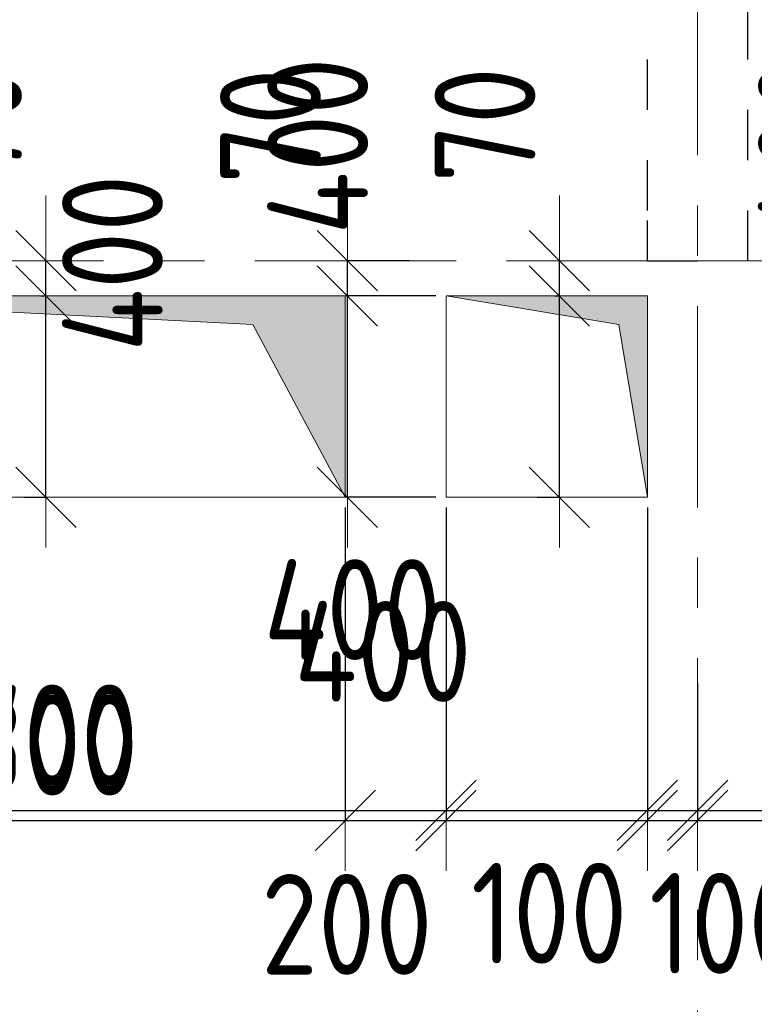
# Model space of a CAD drawing. Header units: metres. Extents: x -38 to 97, y -15 to 21.
# Tile 42 of 139: x 31.2 to 32.66, y 7.52 to 9.48. Entities that reach past the tile are written whole.
import ezdxf

# ---------------------------------------------------------------- set-up
doc = ezdxf.new("R2010")
doc.units = ezdxf.units.M
doc.header["$PDMODE"] = 65
for name, pattern in [('______11', [0.5, 0.4, -0.05, 0, -0.05]), ('______2', [0.054, 0.04, -0.014]), ('______5', [1.1, 0.8, -0.1, 0.1, -0.1])]:
    doc.linetypes.add(name, pattern=pattern)
for name, color, linetype, lineweight in [('XR$2$Осевая линия (1)', 7, '______5', 13), ('XR$3$Перекрытие (1)', 7, 'Continuous', 35), ('XR$4$Размерная линия (1)', 7, 'Continuous', 13), ('XR$5$Размерная линия (1)', 7, 'Continuous', 13)]:
    doc.layers.add(name, color=color, linetype=linetype, lineweight=lineweight)
doc.layers.add('XR$3$Макрос проема_ отверстия', color=7, linetype='Continuous', lineweight=13, true_color=0x2d2d2d)
doc.layers.add('XR$7$Стена_ бетон несущ.', color=7, linetype='Continuous', lineweight=70, true_color=0xb4b496)
doc.styles.add('ISOCPEUR', font='txt')
doc.dimstyles.new('DIMSTYLE_3', dxfattribs={"dimtxt": 0.2, "dimasz": 0.2, "dimexe": 0, "dimexo": 0, "dimgap": 0.1, "dimtad": 2, "dimdec": 0, "dimlfac": 1000, "dimrnd": 5, "dimzin": 12, "dimdsep": 46, "dimtxsty": 'ISOCPEUR', "dimblk1": 'ALL_ML_STRICH', "dimblk2": 'ALL_ML_STRICH', "dimsah": 1, "dimcen": 0, "dimclrd": 7, "dimclre": 256, "dimclrt": 7, "dimadec": 0, "dimazin": 0, "dimtfac": 1, "dimtdec": 0, "dimtix": 1, "dimtmove": 2, "dimatfit": 3, "dimfxl": 0, "dimtzin": 0, "dimlwd": 0, "dimlwe": -3, "dimarcsym": 0})
doc.dimstyles.new('DIMSTYLE_6', dxfattribs={"dimtxt": 0.2, "dimasz": 0.2, "dimexe": 0, "dimexo": 0, "dimgap": 0.1, "dimtad": 2, "dimdec": 0, "dimlfac": 1000, "dimrnd": 5, "dimzin": 12, "dimdsep": 46, "dimtxsty": 'ISOCPEUR', "dimblk1": 'ALL_ML_STRICH', "dimblk2": 'ALL_ML_STRICH', "dimsah": 1, "dimcen": 0, "dimclrd": 7, "dimclre": 256, "dimclrt": 7, "dimadec": 0, "dimazin": 0, "dimtfac": 1, "dimtdec": 0, "dimtix": 1, "dimtmove": 2, "dimatfit": 3, "dimfxl": 0, "dimtvp": 1.2, "dimtzin": 0, "dimlwd": 0, "dimlwe": -3, "dimarcsym": 0})
doc.dimstyles.new('DIMSTYLE_7', dxfattribs={"dimtxt": 0.2, "dimasz": 0.2, "dimexe": 0, "dimexo": 0, "dimgap": 0.1, "dimtad": 0, "dimdec": 0, "dimlfac": 1000, "dimrnd": 5, "dimzin": 12, "dimdsep": 46, "dimtxsty": 'ISOCPEUR', "dimblk1": 'ALL_ML_STRICH', "dimblk2": 'ALL_ML_STRICH', "dimsah": 1, "dimcen": 0, "dimclrd": 7, "dimclre": 256, "dimclrt": 7, "dimadec": 0, "dimazin": 0, "dimtfac": 1, "dimtdec": 0, "dimtix": 1, "dimtmove": 2, "dimatfit": 3, "dimfxl": 0, "dimtvp": 1.2, "dimtzin": 0, "dimlwd": 0, "dimlwe": -3, "dimarcsym": 0})

# ---------------------------------------------------------------- blocks, each defined once
blk = doc.blocks.new('Отображение проема', base_point=(-1.1579, -49.3094))
at = {"layer": 'XR$3$Макрос проема_ отверстия', "true_color": 0x000000, "transparency": 33554687}
blk.add_hatch(color=18, dxfattribs=at).paths.add_polyline_path([(-1.1579, -50.1094), (-1.0448, -49.4225), (-0.3579, -49.3094), (-1.1579, -49.3094)])
at = {"layer": 'XR$3$Макрос проема_ отверстия', "transparency": 33554687}
for p, q in [((-1.1579, -50.1094), (-1.1579, -49.3094)), ((-1.1579, -49.3094), (-0.3579, -49.3094)), ((-1.0448, -49.4225), (-0.3579, -49.3094)), ((-1.1579, -50.1094), (-1.0448, -49.4225))]:
    blk.add_line(p, q, dxfattribs=at)
blk = doc.blocks.new('ALL_ML_STRICH')
at = {"color": 0, "linetype": 'ByBlock', "lineweight": -2}
for p, q in [((0, -0.5), (0, 0.5)), ((-0.3, -0.3), (0.3, 0.3)), ((-1, 0), (0.5, 0))]:
    blk.add_line(p, q, dxfattribs=at)
blk = doc.blocks.new('*D318')
at = {"layer": 'DEFPOINTS', "color": 7, "linetype": 'Continuous', "lineweight": 13, "transparency": 33554687}
for p in [(32.0501, 8.93), (31.8542, 8.53), (32.0501, 8.53)]:
    blk.add_point(p, dxfattribs=at)
at = {"layer": 'XR$4$Размерная линия (1)', "color": 9, "linetype": 'Continuous', "lineweight": -2, "true_color": 0xc7c7c7, "transparency": 33554687}
for p, q in [((32.0301, 8.93), (31.8542, 8.93)), ((32.0301, 8.53), (31.8542, 8.53))]:
    blk.add_line(p, q, dxfattribs=at)
at = {"layer": 'XR$4$Размерная линия (1)', "color": 7, "linetype": 'Continuous', "lineweight": -2, "transparency": 33554687}
blk.add_line((31.8542, 8.53), (31.8542, 8.93), dxfattribs=at)
at = {"layer": 'XR$4$Размерная линия (1)', "color": 7, "linetype": 'Continuous', "lineweight": 13, "transparency": 33554687, "xscale": 0.2, "yscale": 0.2, "zscale": 0.2}
for p, rotation in [((31.8542, 8.93), 90), ((31.8542, 8.53), 270)]:
    blk.add_blockref('ALL_ML_STRICH', p, dxfattribs=dict(at, rotation=rotation))
at = {"layer": 'XR$4$Размерная линия (1)', "color": 7, "linetype": 'Continuous', "lineweight": 13, "transparency": 33554687, "insert": (31.3875, 8.9952), "char_height": 0.2, "width": 0.5, "attachment_point": 5, "rotation": 90, "style": 'ISOCPEUR'}
blk.add_mtext('\\W0.83;\\A1;{400}', dxfattribs=at)
blk = doc.blocks.new('*D319')
at = {"layer": 'DEFPOINTS', "color": 7, "linetype": 'Continuous', "lineweight": 13, "transparency": 33554687}
for p in [(31.9975, 9), (31.8542, 8.93), (32.0501, 8.93)]:
    blk.add_point(p, dxfattribs=at)
at = {"layer": 'XR$4$Размерная линия (1)', "color": 9, "linetype": 'Continuous', "lineweight": -2, "true_color": 0xc7c7c7, "transparency": 33554687}
for p, q in [((31.9775, 9), (31.8542, 9)), ((32.0301, 8.93), (31.8542, 8.93))]:
    blk.add_line(p, q, dxfattribs=at)
at = {"layer": 'XR$4$Размерная линия (1)', "color": 7, "linetype": 'Continuous', "lineweight": -2, "transparency": 33554687}
blk.add_line((31.8542, 8.93), (31.8542, 9), dxfattribs=at)
at = {"layer": 'XR$4$Размерная линия (1)', "color": 7, "linetype": 'Continuous', "lineweight": 13, "transparency": 33554687, "xscale": 0.2, "yscale": 0.2, "zscale": 0.2}
for p, rotation in [((31.8542, 8.93), 270), ((31.8542, 9), 90)]:
    blk.add_blockref('ALL_ML_STRICH', p, dxfattribs=dict(at, rotation=rotation))
at = {"layer": 'XR$4$Размерная линия (1)', "color": 7, "linetype": 'Continuous', "lineweight": 13, "transparency": 33554687, "insert": (31.7013, 9.2677), "char_height": 0.2, "width": 0.333333, "attachment_point": 5, "rotation": 90, "style": 'ISOCPEUR'}
blk.add_mtext('\\W0.83;\\A1;{70}', dxfattribs=at)
blk = doc.blocks.new('*D323')
at = {"layer": 'DEFPOINTS', "color": 7, "linetype": 'Continuous', "lineweight": 13, "transparency": 33554687}
for p in [(30.35, 8.77), (32.0501, 8.5299), (30.35, 7.9077)]:
    blk.add_point(p, dxfattribs=at)
at = {"layer": 'XR$4$Размерная линия (1)', "color": 9, "linetype": 'Continuous', "lineweight": -2, "true_color": 0xc7c7c7, "transparency": 33554687}
for p, q in [((30.35, 8.75), (30.35, 7.9077)), ((32.0501, 8.5099), (32.0501, 7.9077))]:
    blk.add_line(p, q, dxfattribs=at)
at = {"layer": 'XR$4$Размерная линия (1)', "color": 7, "linetype": 'Continuous', "lineweight": -2, "transparency": 33554687}
blk.add_line((30.35, 7.9077), (32.0501, 7.9077), dxfattribs=at)
at = {"layer": 'XR$4$Размерная линия (1)', "color": 7, "linetype": 'Continuous', "lineweight": 13, "transparency": 33554687, "xscale": 0.2, "yscale": 0.2, "zscale": 0.2, "rotation": 180}
blk.add_blockref('ALL_ML_STRICH', (30.35, 7.9077), dxfattribs=at)
at = {"layer": 'XR$4$Размерная линия (1)', "color": 7, "linetype": 'Continuous', "lineweight": 13, "transparency": 33554687, "xscale": 0.2, "yscale": 0.2, "zscale": 0.2}
blk.add_blockref('ALL_ML_STRICH', (32.0501, 7.9077), dxfattribs=at)
at = {"layer": 'XR$4$Размерная линия (1)', "color": 7, "linetype": 'Continuous', "lineweight": 13, "transparency": 33554687, "insert": (31.225, 8.0577), "char_height": 0.2, "width": 0.666667, "attachment_point": 5, "style": 'ISOCPEUR'}
blk.add_mtext('\\W0.83;\\A1;{1700}', dxfattribs=at)
blk = doc.blocks.new('*D324')
at = {"layer": 'DEFPOINTS', "color": 7, "linetype": 'Continuous', "lineweight": 13, "transparency": 33554687}
for p in [(32.0501, 8.5299), (32.4501, 8.53), (32.0501, 7.9077)]:
    blk.add_point(p, dxfattribs=at)
at = {"layer": 'XR$4$Размерная линия (1)', "color": 9, "linetype": 'Continuous', "lineweight": -2, "true_color": 0xc7c7c7, "transparency": 33554687}
for p, q in [((32.0501, 8.5099), (32.0501, 7.9077)), ((32.4501, 8.51), (32.4501, 7.9077))]:
    blk.add_line(p, q, dxfattribs=at)
at = {"layer": 'XR$4$Размерная линия (1)', "color": 7, "linetype": 'Continuous', "lineweight": -2, "transparency": 33554687}
blk.add_line((32.0501, 7.9077), (32.4501, 7.9077), dxfattribs=at)
at = {"layer": 'XR$4$Размерная линия (1)', "color": 7, "linetype": 'Continuous', "lineweight": 13, "transparency": 33554687, "xscale": 0.2, "yscale": 0.2, "zscale": 0.2, "rotation": 180}
blk.add_blockref('ALL_ML_STRICH', (32.0501, 7.9077), dxfattribs=at)
at = {"layer": 'XR$4$Размерная линия (1)', "color": 7, "linetype": 'Continuous', "lineweight": 13, "transparency": 33554687, "xscale": 0.2, "yscale": 0.2, "zscale": 0.2}
blk.add_blockref('ALL_ML_STRICH', (32.4501, 7.9077), dxfattribs=at)
at = {"layer": 'XR$4$Размерная линия (1)', "color": 7, "linetype": 'Continuous', "lineweight": 13, "transparency": 33554687, "insert": (31.8637, 8.3068), "char_height": 0.2, "width": 0.5, "attachment_point": 5, "style": 'ISOCPEUR'}
blk.add_mtext('\\W0.83;\\A1;{400}', dxfattribs=at)
blk = doc.blocks.new('*D325')
at = {"layer": 'DEFPOINTS', "color": 7, "linetype": 'Continuous', "lineweight": 13, "transparency": 33554687}
for p in [(32.4501, 8.53), (32.55, 8.18), (32.4501, 7.9077)]:
    blk.add_point(p, dxfattribs=at)
at = {"layer": 'XR$4$Размерная линия (1)', "color": 9, "linetype": 'Continuous', "lineweight": -2, "true_color": 0xc7c7c7, "transparency": 33554687}
for p, q in [((32.4501, 8.51), (32.4501, 7.9077)), ((32.55, 8.16), (32.55, 7.9077))]:
    blk.add_line(p, q, dxfattribs=at)
at = {"layer": 'XR$4$Размерная линия (1)', "color": 7, "linetype": 'Continuous', "lineweight": -2, "transparency": 33554687}
blk.add_line((32.4501, 7.9077), (32.55, 7.9077), dxfattribs=at)
at = {"layer": 'XR$4$Размерная линия (1)', "color": 7, "linetype": 'Continuous', "lineweight": 13, "transparency": 33554687, "xscale": 0.2, "yscale": 0.2, "zscale": 0.2}
blk.add_blockref('ALL_ML_STRICH', (32.55, 7.9077), dxfattribs=at)
at = {"layer": 'XR$4$Размерная линия (1)', "color": 7, "linetype": 'Continuous', "lineweight": 13, "transparency": 33554687, "xscale": 0.2, "yscale": 0.2, "zscale": 0.2, "rotation": 180}
blk.add_blockref('ALL_ML_STRICH', (32.4501, 7.9077), dxfattribs=at)
at = {"layer": 'XR$4$Размерная линия (1)', "color": 7, "linetype": 'Continuous', "lineweight": 13, "transparency": 33554687, "insert": (32.2551, 7.7034), "char_height": 0.2, "width": 0.5, "attachment_point": 5, "style": 'ISOCPEUR'}
blk.add_mtext('\\W0.83;\\A1;{100}', dxfattribs=at)
blk = doc.blocks.new('*D326')
at = {"layer": 'DEFPOINTS', "color": 7, "linetype": 'Continuous', "lineweight": 13, "transparency": 33554687}
for p in [(32.85, 8.319), (32.55, 8.18), (32.55, 7.9077)]:
    blk.add_point(p, dxfattribs=at)
at = {"layer": 'XR$4$Размерная линия (1)', "color": 9, "linetype": 'Continuous', "lineweight": -2, "true_color": 0xc7c7c7, "transparency": 33554687}
for p, q in [((32.85, 8.299), (32.85, 7.9077)), ((32.55, 8.16), (32.55, 7.9077))]:
    blk.add_line(p, q, dxfattribs=at)
at = {"layer": 'XR$4$Размерная линия (1)', "color": 7, "linetype": 'Continuous', "lineweight": -2, "transparency": 33554687}
blk.add_line((32.55, 7.9077), (32.85, 7.9077), dxfattribs=at)
at = {"layer": 'XR$4$Размерная линия (1)', "color": 7, "linetype": 'Continuous', "lineweight": 13, "transparency": 33554687, "xscale": 0.2, "yscale": 0.2, "zscale": 0.2, "rotation": 180}
blk.add_blockref('ALL_ML_STRICH', (32.55, 7.9077), dxfattribs=at)
at = {"layer": 'XR$4$Размерная линия (1)', "color": 7, "linetype": 'Continuous', "lineweight": 13, "transparency": 33554687, "xscale": 0.2, "yscale": 0.2, "zscale": 0.2}
blk.add_blockref('ALL_ML_STRICH', (32.85, 7.9077), dxfattribs=at)
at = {"layer": 'XR$4$Размерная линия (1)', "color": 7, "linetype": 'Continuous', "lineweight": 13, "transparency": 33554687, "insert": (32.9405, 8.2758), "char_height": 0.2, "width": 0.5, "attachment_point": 5, "style": 'ISOCPEUR'}
blk.add_mtext('\\W0.83;\\A1;{300}', dxfattribs=at)
blk = doc.blocks.new('*D632')
at = {"layer": 'DEFPOINTS', "color": 7, "linetype": 'Continuous', "lineweight": 13, "transparency": 33554687}
for p in [(31.2653, 8.93), (31.2311, 8.53), (31.2553, 8.53)]:
    blk.add_point(p, dxfattribs=at)
at = {"layer": 'XR$5$Размерная линия (1)', "color": 9, "linetype": 'Continuous', "lineweight": -2, "true_color": 0xc7c7c7, "transparency": 33554687}
for p, q in [((31.2453, 8.93), (31.2553, 8.93)), ((31.2111, 8.53), (31.2553, 8.53))]:
    blk.add_line(p, q, dxfattribs=at)
at = {"layer": 'XR$5$Размерная линия (1)', "color": 7, "linetype": 'Continuous', "lineweight": -2, "transparency": 33554687}
blk.add_line((31.2553, 8.53), (31.2553, 8.93), dxfattribs=at)
at = {"layer": 'XR$5$Размерная линия (1)', "color": 7, "linetype": 'Continuous', "lineweight": 13, "transparency": 33554687, "xscale": 0.2, "yscale": 0.2, "zscale": 0.2}
for p, rotation in [((31.2553, 8.93), 90), ((31.2553, 8.53), 270)]:
    blk.add_blockref('ALL_ML_STRICH', p, dxfattribs=dict(at, rotation=rotation))
at = {"layer": 'XR$5$Размерная линия (1)', "color": 7, "linetype": 'Continuous', "lineweight": 13, "transparency": 33554687, "insert": (30.7752, 9.228), "char_height": 0.2, "width": 0.5, "attachment_point": 5, "rotation": 90, "style": 'ISOCPEUR'}
blk.add_mtext('\\W0.83;\\A1;{400}', dxfattribs=at)
blk = doc.blocks.new('*D633')
at = {"layer": 'DEFPOINTS', "color": 7, "linetype": 'Continuous', "lineweight": 13, "transparency": 33554687}
for p in [(31.2739, 9), (31.2553, 8.93), (31.2653, 8.93)]:
    blk.add_point(p, dxfattribs=at)
at = {"layer": 'XR$5$Размерная линия (1)', "color": 9, "linetype": 'Continuous', "lineweight": -2, "true_color": 0xc7c7c7, "transparency": 33554687}
for p, q in [((31.2539, 9), (31.2553, 9)), ((31.2453, 8.93), (31.2553, 8.93))]:
    blk.add_line(p, q, dxfattribs=at)
at = {"layer": 'XR$5$Размерная линия (1)', "color": 7, "linetype": 'Continuous', "lineweight": -2, "transparency": 33554687}
blk.add_line((31.2553, 8.93), (31.2553, 9), dxfattribs=at)
at = {"layer": 'XR$5$Размерная линия (1)', "color": 7, "linetype": 'Continuous', "lineweight": 13, "transparency": 33554687, "xscale": 0.2, "yscale": 0.2, "zscale": 0.2}
for p, rotation in [((31.2553, 8.93), 270), ((31.2553, 9), 90)]:
    blk.add_blockref('ALL_ML_STRICH', p, dxfattribs=dict(at, rotation=rotation))
at = {"layer": 'XR$5$Размерная линия (1)', "color": 7, "linetype": 'Continuous', "lineweight": 13, "transparency": 33554687, "insert": (31.1075, 9.2701), "char_height": 0.2, "width": 0.333333, "attachment_point": 5, "rotation": 90, "style": 'ISOCPEUR'}
blk.add_mtext('\\W0.83;\\A1;{70}', dxfattribs=at)
blk = doc.blocks.new('*D634')
at = {"layer": 'DEFPOINTS', "color": 7, "linetype": 'Continuous', "lineweight": 13, "transparency": 33554687}
for p in [(32.2853, 8.93), (32.2511, 8.53), (32.2753, 8.53)]:
    blk.add_point(p, dxfattribs=at)
at = {"layer": 'XR$5$Размерная линия (1)', "color": 9, "linetype": 'Continuous', "lineweight": -2, "true_color": 0xc7c7c7, "transparency": 33554687}
for p, q in [((32.2653, 8.93), (32.2753, 8.93)), ((32.2311, 8.53), (32.2753, 8.53))]:
    blk.add_line(p, q, dxfattribs=at)
at = {"layer": 'XR$5$Размерная линия (1)', "color": 7, "linetype": 'Continuous', "lineweight": -2, "transparency": 33554687}
blk.add_line((32.2753, 8.53), (32.2753, 8.93), dxfattribs=at)
at = {"layer": 'XR$5$Размерная линия (1)', "color": 7, "linetype": 'Continuous', "lineweight": 13, "transparency": 33554687, "xscale": 0.2, "yscale": 0.2, "zscale": 0.2}
for p, rotation in [((32.2753, 8.93), 90), ((32.2753, 8.53), 270)]:
    blk.add_blockref('ALL_ML_STRICH', p, dxfattribs=dict(at, rotation=rotation))
at = {"layer": 'XR$5$Размерная линия (1)', "color": 7, "linetype": 'Continuous', "lineweight": 13, "transparency": 33554687, "insert": (31.7952, 9.228), "char_height": 0.2, "width": 0.5, "attachment_point": 5, "rotation": 90, "style": 'ISOCPEUR'}
blk.add_mtext('\\W0.83;\\A1;{400}', dxfattribs=at)
blk = doc.blocks.new('*D635')
at = {"layer": 'DEFPOINTS', "color": 7, "linetype": 'Continuous', "lineweight": 13, "transparency": 33554687}
for p in [(32.2939, 9), (32.2753, 8.93), (32.2853, 8.93)]:
    blk.add_point(p, dxfattribs=at)
at = {"layer": 'XR$5$Размерная линия (1)', "color": 9, "linetype": 'Continuous', "lineweight": -2, "true_color": 0xc7c7c7, "transparency": 33554687}
for p, q in [((32.2739, 9), (32.2753, 9)), ((32.2653, 8.93), (32.2753, 8.93))]:
    blk.add_line(p, q, dxfattribs=at)
at = {"layer": 'XR$5$Размерная линия (1)', "color": 7, "linetype": 'Continuous', "lineweight": -2, "transparency": 33554687}
blk.add_line((32.2753, 8.93), (32.2753, 9), dxfattribs=at)
at = {"layer": 'XR$5$Размерная линия (1)', "color": 7, "linetype": 'Continuous', "lineweight": 13, "transparency": 33554687, "xscale": 0.2, "yscale": 0.2, "zscale": 0.2}
for p, rotation in [((32.2753, 8.93), 270), ((32.2753, 9), 90)]:
    blk.add_blockref('ALL_ML_STRICH', p, dxfattribs=dict(at, rotation=rotation))
at = {"layer": 'XR$5$Размерная линия (1)', "color": 7, "linetype": 'Continuous', "lineweight": 13, "transparency": 33554687, "insert": (32.1275, 9.2701), "char_height": 0.2, "width": 0.333333, "attachment_point": 5, "rotation": 90, "style": 'ISOCPEUR'}
blk.add_mtext('\\W0.83;\\A1;{70}', dxfattribs=at)
blk = doc.blocks.new('*D638')
at = {"layer": 'DEFPOINTS', "color": 7, "linetype": 'Continuous', "lineweight": 13, "transparency": 33554687}
for p in [(33.2602, 8.93), (33.2259, 8.53), (33.2502, 8.53)]:
    blk.add_point(p, dxfattribs=at)
at = {"layer": 'XR$5$Размерная линия (1)', "color": 9, "linetype": 'Continuous', "lineweight": -2, "true_color": 0xc7c7c7, "transparency": 33554687}
for p, q in [((33.2402, 8.93), (33.2502, 8.93)), ((33.2059, 8.53), (33.2502, 8.53))]:
    blk.add_line(p, q, dxfattribs=at)
at = {"layer": 'XR$5$Размерная линия (1)', "color": 7, "linetype": 'Continuous', "lineweight": -2, "transparency": 33554687}
blk.add_line((33.2502, 8.53), (33.2502, 8.93), dxfattribs=at)
at = {"layer": 'XR$5$Размерная линия (1)', "color": 7, "linetype": 'Continuous', "lineweight": 13, "transparency": 33554687, "xscale": 0.2, "yscale": 0.2, "zscale": 0.2}
for p, rotation in [((33.2502, 8.93), 90), ((33.2502, 8.53), 270)]:
    blk.add_blockref('ALL_ML_STRICH', p, dxfattribs=dict(at, rotation=rotation))
at = {"layer": 'XR$5$Размерная линия (1)', "color": 7, "linetype": 'Continuous', "lineweight": 13, "transparency": 33554687, "insert": (32.77, 9.228), "char_height": 0.2, "width": 0.5, "attachment_point": 5, "rotation": 90, "style": 'ISOCPEUR'}
blk.add_mtext('\\W0.83;\\A1;{400}', dxfattribs=at)
blk = doc.blocks.new('*D646')
at = {"layer": 'DEFPOINTS', "color": 7, "linetype": 'Continuous', "lineweight": 13, "transparency": 33554687}
for p in [(30.55, 8.53), (31.85, 8.53), (30.55, 7.8877)]:
    blk.add_point(p, dxfattribs=at)
at = {"layer": 'XR$5$Размерная линия (1)', "color": 9, "linetype": 'Continuous', "lineweight": -2, "true_color": 0xc7c7c7, "transparency": 33554687}
for p, q in [((30.55, 8.51), (30.55, 7.8877)), ((31.85, 8.51), (31.85, 7.8877))]:
    blk.add_line(p, q, dxfattribs=at)
at = {"layer": 'XR$5$Размерная линия (1)', "color": 7, "linetype": 'Continuous', "lineweight": -2, "transparency": 33554687}
blk.add_line((30.55, 7.8877), (31.85, 7.8877), dxfattribs=at)
at = {"layer": 'XR$5$Размерная линия (1)', "color": 7, "linetype": 'Continuous', "lineweight": 13, "transparency": 33554687, "xscale": 0.2, "yscale": 0.2, "zscale": 0.2, "rotation": 180}
blk.add_blockref('ALL_ML_STRICH', (30.55, 7.8877), dxfattribs=at)
at = {"layer": 'XR$5$Размерная линия (1)', "color": 7, "linetype": 'Continuous', "lineweight": 13, "transparency": 33554687, "xscale": 0.2, "yscale": 0.2, "zscale": 0.2}
blk.add_blockref('ALL_ML_STRICH', (31.85, 7.8877), dxfattribs=at)
at = {"layer": 'XR$5$Размерная линия (1)', "color": 7, "linetype": 'Continuous', "lineweight": 13, "transparency": 33554687, "insert": (31.225, 8.0377), "char_height": 0.2, "width": 0.666667, "attachment_point": 5, "style": 'ISOCPEUR'}
blk.add_mtext('\\W0.83;\\A1;{1300}', dxfattribs=at)
blk = doc.blocks.new('*D647')
at = {"layer": 'DEFPOINTS', "color": 7, "linetype": 'Continuous', "lineweight": 13, "transparency": 33554687}
for p in [(31.85, 8.53), (32.0501, 8.5299), (31.85, 7.8877)]:
    blk.add_point(p, dxfattribs=at)
at = {"layer": 'XR$5$Размерная линия (1)', "color": 9, "linetype": 'Continuous', "lineweight": -2, "true_color": 0xc7c7c7, "transparency": 33554687}
for p, q in [((31.85, 8.51), (31.85, 7.8877)), ((32.0501, 8.5099), (32.0501, 7.8877))]:
    blk.add_line(p, q, dxfattribs=at)
at = {"layer": 'XR$5$Размерная линия (1)', "color": 7, "linetype": 'Continuous', "lineweight": -2, "transparency": 33554687}
blk.add_line((31.85, 7.8877), (32.0501, 7.8877), dxfattribs=at)
at = {"layer": 'XR$5$Размерная линия (1)', "color": 7, "linetype": 'Continuous', "lineweight": 13, "transparency": 33554687, "xscale": 0.2, "yscale": 0.2, "zscale": 0.2, "rotation": 180}
blk.add_blockref('ALL_ML_STRICH', (31.85, 7.8877), dxfattribs=at)
at = {"layer": 'XR$5$Размерная линия (1)', "color": 7, "linetype": 'Continuous', "lineweight": 13, "transparency": 33554687, "xscale": 0.2, "yscale": 0.2, "zscale": 0.2}
blk.add_blockref('ALL_ML_STRICH', (32.0501, 7.8877), dxfattribs=at)
at = {"layer": 'XR$5$Размерная линия (1)', "color": 7, "linetype": 'Continuous', "lineweight": 13, "transparency": 33554687, "insert": (31.853, 7.6813), "char_height": 0.2, "width": 0.5, "attachment_point": 5, "style": 'ISOCPEUR'}
blk.add_mtext('\\W0.83;\\A1;{200}', dxfattribs=at)
blk = doc.blocks.new('*D648')
at = {"layer": 'DEFPOINTS', "color": 7, "linetype": 'Continuous', "lineweight": 13, "transparency": 33554687}
for p in [(32.0501, 8.5299), (32.4501, 8.53), (32.0501, 7.8877)]:
    blk.add_point(p, dxfattribs=at)
at = {"layer": 'XR$5$Размерная линия (1)', "color": 9, "linetype": 'Continuous', "lineweight": -2, "true_color": 0xc7c7c7, "transparency": 33554687}
for p, q in [((32.0501, 8.5099), (32.0501, 7.8877)), ((32.4501, 8.51), (32.4501, 7.8877))]:
    blk.add_line(p, q, dxfattribs=at)
at = {"layer": 'XR$5$Размерная линия (1)', "color": 7, "linetype": 'Continuous', "lineweight": -2, "transparency": 33554687}
blk.add_line((32.0501, 7.8877), (32.4501, 7.8877), dxfattribs=at)
at = {"layer": 'XR$5$Размерная линия (1)', "color": 7, "linetype": 'Continuous', "lineweight": 13, "transparency": 33554687, "xscale": 0.2, "yscale": 0.2, "zscale": 0.2, "rotation": 180}
blk.add_blockref('ALL_ML_STRICH', (32.0501, 7.8877), dxfattribs=at)
at = {"layer": 'XR$5$Размерная линия (1)', "color": 7, "linetype": 'Continuous', "lineweight": 13, "transparency": 33554687, "xscale": 0.2, "yscale": 0.2, "zscale": 0.2}
blk.add_blockref('ALL_ML_STRICH', (32.4501, 7.8877), dxfattribs=at)
at = {"layer": 'XR$5$Размерная линия (1)', "color": 7, "linetype": 'Continuous', "lineweight": 13, "transparency": 33554687, "insert": (31.9248, 8.2237), "char_height": 0.2, "width": 0.5, "attachment_point": 5, "style": 'ISOCPEUR'}
blk.add_mtext('\\W0.83;\\A1;{400}', dxfattribs=at)
blk = doc.blocks.new('*D649')
at = {"layer": 'DEFPOINTS', "color": 7, "linetype": 'Continuous', "lineweight": 13, "transparency": 33554687}
for p in [(32.4501, 8.53), (32.55, 8.18), (32.4501, 7.8877)]:
    blk.add_point(p, dxfattribs=at)
at = {"layer": 'XR$5$Размерная линия (1)', "color": 9, "linetype": 'Continuous', "lineweight": -2, "true_color": 0xc7c7c7, "transparency": 33554687}
for p, q in [((32.4501, 8.51), (32.4501, 7.8877)), ((32.55, 8.16), (32.55, 7.8877))]:
    blk.add_line(p, q, dxfattribs=at)
at = {"layer": 'XR$5$Размерная линия (1)', "color": 7, "linetype": 'Continuous', "lineweight": -2, "transparency": 33554687}
blk.add_line((32.4501, 7.8877), (32.55, 7.8877), dxfattribs=at)
at = {"layer": 'XR$5$Размерная линия (1)', "color": 7, "linetype": 'Continuous', "lineweight": 13, "transparency": 33554687, "xscale": 0.2, "yscale": 0.2, "zscale": 0.2}
blk.add_blockref('ALL_ML_STRICH', (32.55, 7.8877), dxfattribs=at)
at = {"layer": 'XR$5$Размерная линия (1)', "color": 7, "linetype": 'Continuous', "lineweight": 13, "transparency": 33554687, "xscale": 0.2, "yscale": 0.2, "zscale": 0.2, "rotation": 180}
blk.add_blockref('ALL_ML_STRICH', (32.4501, 7.8877), dxfattribs=at)
at = {"layer": 'XR$5$Размерная линия (1)', "color": 7, "linetype": 'Continuous', "lineweight": 13, "transparency": 33554687, "insert": (32.6092, 7.6834), "char_height": 0.2, "width": 0.5, "attachment_point": 5, "style": 'ISOCPEUR'}
blk.add_mtext('\\W0.83;\\A1;{100}', dxfattribs=at)
blk = doc.blocks.new('*D650')
at = {"layer": 'DEFPOINTS', "color": 7, "linetype": 'Continuous', "lineweight": 13, "transparency": 33554687}
for p in [(32.85, 8.319), (32.55, 8.18), (32.55, 7.8877)]:
    blk.add_point(p, dxfattribs=at)
at = {"layer": 'XR$5$Размерная линия (1)', "color": 9, "linetype": 'Continuous', "lineweight": -2, "true_color": 0xc7c7c7, "transparency": 33554687}
for p, q in [((32.85, 8.299), (32.85, 7.8877)), ((32.55, 8.16), (32.55, 7.8877))]:
    blk.add_line(p, q, dxfattribs=at)
at = {"layer": 'XR$5$Размерная линия (1)', "color": 7, "linetype": 'Continuous', "lineweight": -2, "transparency": 33554687}
blk.add_line((32.55, 7.8877), (32.85, 7.8877), dxfattribs=at)
at = {"layer": 'XR$5$Размерная линия (1)', "color": 7, "linetype": 'Continuous', "lineweight": 13, "transparency": 33554687, "xscale": 0.2, "yscale": 0.2, "zscale": 0.2, "rotation": 180}
blk.add_blockref('ALL_ML_STRICH', (32.55, 7.8877), dxfattribs=at)
at = {"layer": 'XR$5$Размерная линия (1)', "color": 7, "linetype": 'Continuous', "lineweight": 13, "transparency": 33554687, "xscale": 0.2, "yscale": 0.2, "zscale": 0.2}
blk.add_blockref('ALL_ML_STRICH', (32.85, 7.8877), dxfattribs=at)
at = {"layer": 'XR$5$Размерная линия (1)', "color": 7, "linetype": 'Continuous', "lineweight": 13, "transparency": 33554687, "insert": (32.9405, 8.2558), "char_height": 0.2, "width": 0.5, "attachment_point": 5, "style": 'ISOCPEUR'}
blk.add_mtext('\\W0.83;\\A1;{300}', dxfattribs=at)

msp = doc.modelspace()

# ---------------------------------------------------------------- linework, layer by layer
at = {"layer": 'XR$2$Осевая линия (1)', "color": 253, "linetype": '______11', "lineweight": 13, "true_color": 0xa0a0a0, "transparency": 33554687}
for p, q in [((32.55, -3.39), (32.55, 19.78)), ((-2.63, 9), (62.6, 9))]:
    msp.add_line(p, q, dxfattribs=at)
at = {"layer": 'XR$3$Перекрытие (1)', "color": 7, "linetype": 'Continuous', "lineweight": 13, "transparency": 33554687}
for p, q in [((31.85, 8.93), (30.55, 8.93)), ((31.85, 8.53), (31.85, 8.93)), ((32.4501, 8.93), (32.0501, 8.9299)), ((32.0501, 8.9299), (32.0501, 8.5299)), ((32.4501, 8.53), (32.4501, 8.93)), ((30.55, 8.53), (31.85, 8.53)), ((32.0501, 8.5299), (32.4501, 8.53))]:
    msp.add_line(p, q, dxfattribs=at)
at = {"layer": 'XR$7$Стена_ бетон несущ.', "color": 253, "linetype": '______2', "lineweight": -3, "true_color": 0xa0a0a0, "transparency": 33554687}
for p, q in [((32.45, 10), (32.45, 9.08)), ((32.65, 9), (32.65, 10)), ((32.45, 9.08), (32.45, 9)), ((32.45, 9), (32.65, 9))]:
    msp.add_line(p, q, dxfattribs=at)

# ---------------------------------------------------------------- block references
at = {"layer": 'XR$3$Макрос проема_ отверстия', "transparency": 33554687, "rotation": 270}
for p, xscale, yscale in [((31.85, 8.93), 0.4999999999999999, 1.625), ((32.4501, 8.93), 0.500103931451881, 0.4999999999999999)]:
    msp.add_blockref('Отображение проема', p, dxfattribs=dict(at, xscale=xscale, yscale=yscale))

# ---------------------------------------------------------------- dimensions: what is measured, and where the dimension line sits
at = {"layer": 'XR$4$Размерная линия (1)', "color": 7, "linetype": 'Continuous', "lineweight": 13, "transparency": 33554687}
for base, p1, p2, picture, middle in [((31.8542, 9), (32.0301, 8.93), (31.9775, 9), '*D319', (31.7013, 9.2677)), ((31.8542, 8.93), (32.0301, 8.53), (32.0301, 8.93), '*D318', (31.3875, 8.9952))]:
    dim = msp.add_linear_dim(base=base, p1=p1, p2=p2, angle=90, dimstyle='DIMSTYLE_6', override={"dimpost": '<>', "dimclrd": 7, "dimclre": 9, "dimclrt": 7, "dimlwd": 0, "dimlwe": 65533}, dxfattribs=at)
    dim.commit()
    dim.dimension.update_dxf_attribs({"geometry": picture, "text_midpoint": middle, "dimtype": 160})
for base, p1, p2, dimstyle, picture, middle in [((32.0501, 7.9077), (30.35, 8.75), (32.0501, 8.5099), 'DIMSTYLE_3', '*D323', (31.225, 8.0577)), ((32.4501, 7.9077), (32.0501, 8.5099), (32.4501, 8.51), 'DIMSTYLE_6', '*D324', (31.8637, 8.3068)), ((32.55, 7.9077), (32.4501, 8.51), (32.55, 8.16), 'DIMSTYLE_7', '*D325', (32.2551, 7.7034)), ((32.85, 7.9077), (32.55, 8.16), (32.85, 8.299), 'DIMSTYLE_6', '*D326', (32.9405, 8.2758))]:
    dim = msp.add_linear_dim(base=base, p1=p1, p2=p2, dimstyle=dimstyle, override={"dimpost": '<>', "dimclrd": 7, "dimclre": 9, "dimclrt": 7, "dimlwd": 0, "dimlwe": 65533}, dxfattribs=at)
    dim.commit()
    dim.dimension.update_dxf_attribs({"geometry": picture, "text_midpoint": middle, "dimtype": 160})
at = {"layer": 'XR$5$Размерная линия (1)', "color": 7, "linetype": 'Continuous', "lineweight": 13, "transparency": 33554687}
for base, p1, p2, picture, middle in [((31.2553, 8.93), (31.2111, 8.53), (31.2453, 8.93), '*D632', (30.7752, 9.228)), ((32.2753, 8.93), (32.2311, 8.53), (32.2653, 8.93), '*D634', (31.7952, 9.228)), ((33.2502, 8.93), (33.2059, 8.53), (33.2402, 8.93), '*D638', (32.77, 9.228)), ((31.2553, 9), (31.2453, 8.93), (31.2539, 9), '*D633', (31.1075, 9.2701)), ((32.2753, 9), (32.2653, 8.93), (32.2739, 9), '*D635', (32.1275, 9.2701))]:
    dim = msp.add_linear_dim(base=base, p1=p1, p2=p2, angle=90, dimstyle='DIMSTYLE_6', override={"dimpost": '<>', "dimclrd": 7, "dimclre": 9, "dimclrt": 7, "dimlwd": 0, "dimlwe": 65533}, dxfattribs=at)
    dim.commit()
    dim.dimension.update_dxf_attribs({"geometry": picture, "text_midpoint": middle, "dimtype": 160})
for base, p1, p2, dimstyle, picture, middle in [((31.85, 7.8877), (30.55, 8.51), (31.85, 8.51), 'DIMSTYLE_3', '*D646', (31.225, 8.0377)), ((32.0501, 7.8877), (31.85, 8.51), (32.0501, 8.5099), 'DIMSTYLE_7', '*D647', (31.853, 7.6813)), ((32.4501, 7.8877), (32.0501, 8.5099), (32.4501, 8.51), 'DIMSTYLE_6', '*D648', (31.9248, 8.2237)), ((32.55, 7.8877), (32.4501, 8.51), (32.55, 8.16), 'DIMSTYLE_7', '*D649', (32.6092, 7.6834)), ((32.85, 7.8877), (32.55, 8.16), (32.85, 8.299), 'DIMSTYLE_6', '*D650', (32.9405, 8.2558))]:
    dim = msp.add_linear_dim(base=base, p1=p1, p2=p2, dimstyle=dimstyle, override={"dimpost": '<>', "dimclrd": 7, "dimclre": 9, "dimclrt": 7, "dimlwd": 0, "dimlwe": 65533}, dxfattribs=at)
    dim.commit()
    dim.dimension.update_dxf_attribs({"geometry": picture, "text_midpoint": middle, "dimtype": 160})

doc.saveas('drawing.dxf')
